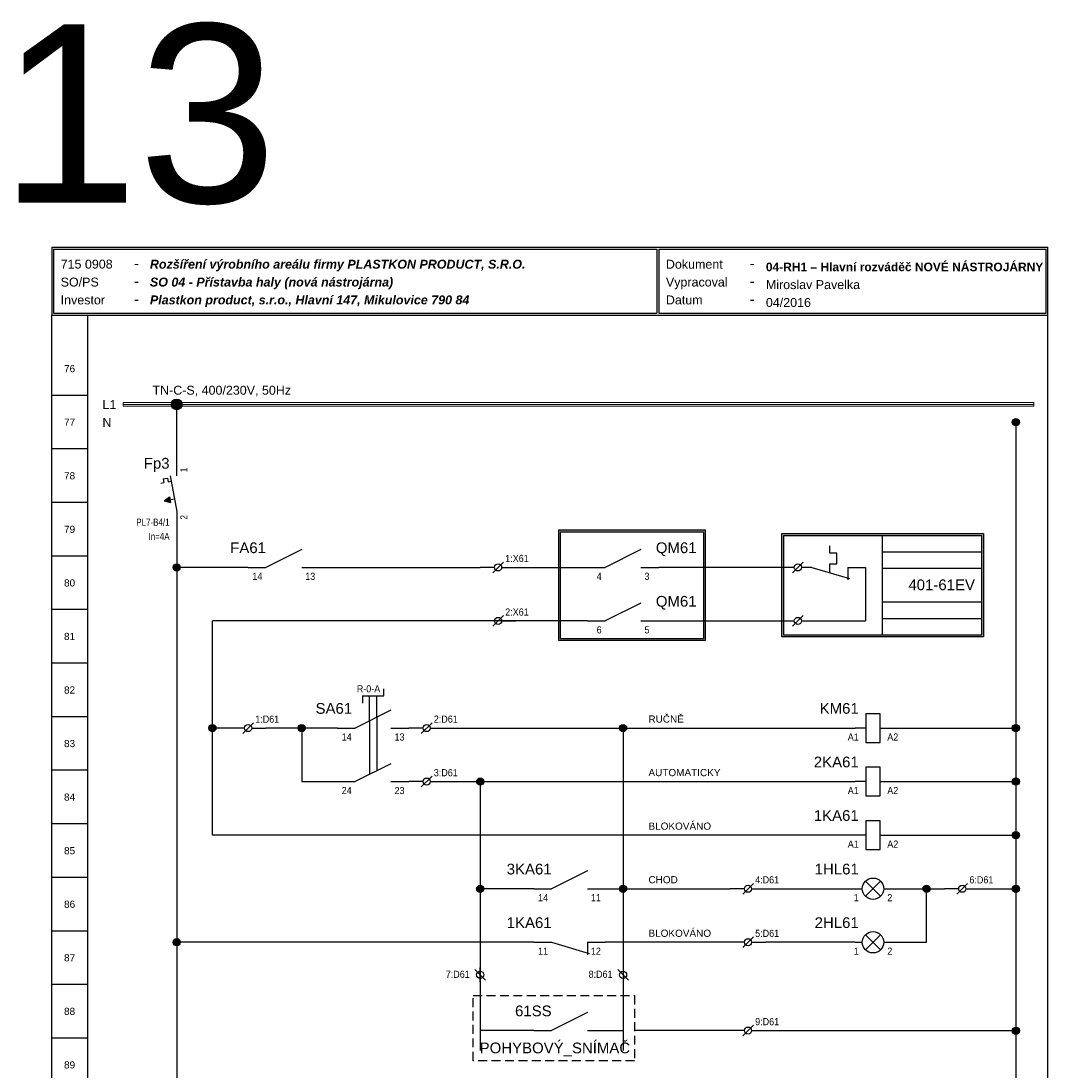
# Model space of a CAD drawing. Extents: x -1130 to 2703, y 1069 to 2560.
# Tile 20 of 31: x 1719 to 2007, y 1242 to 1536. Entities that reach past the tile are written whole.
import ezdxf
from ezdxf.enums import TextEntityAlignment as Align

# ---------------------------------------------------------------- set-up
doc = ezdxf.new("R2010")
doc.units = 0
doc.header["$MEASUREMENT"] = 0
doc.linetypes.add('DASHED2', pattern=[0.375, 0.25, -0.125])
for name, color, linetype in [('1-KRESBA', 7, 'Continuous'), ('__10-Popisy', 220, 'Continuous'), ('__Bílá', 7, 'Continuous'), ('__Oranžová', 30, 'Continuous'), ('__Rudá 010', 10, 'Continuous'), ('__Svmodrá', 4, 'Continuous'), ('__Vínová 220', 220, 'Continuous'), ('__Černá 250', 7, 'Continuous')]:
    doc.layers.add(name, color=color, linetype=linetype)
doc.styles.add('Arial', font='arial.ttf')

# ---------------------------------------------------------------- blocks, each defined once
blk = doc.blocks.new('RADKY01')
at = {"layer": '__Bílá'}
for p, q in [((15, -405), (15, -20)), ((25, -20), (25, -405)), ((294, -405), (294, -20)), ((25, -42.5), (15, -42.5)), ((25, -57.5), (15, -57.5)), ((25, -72.5), (15, -72.5)), ((25, -87.5), (15, -87.5)), ((25, -102.5), (15, -102.5)), ((25, -117.5), (15, -117.5)), ((25, -132.5), (15, -132.5)), ((25, -147.5), (15, -147.5)), ((25, -162.5), (15, -162.5)), ((25, -177.5), (15, -177.5)), ((25, -192.5), (15, -192.5)), ((25, -207.5), (15, -207.5)), ((25, -222.5), (15, -222.5)), ((25, -237.5), (15, -237.5)), ((25, -252.5), (15, -252.5)), ((25, -267.5), (15, -267.5)), ((25, -282.5), (15, -282.5)), ((25, -297.5), (15, -297.5)), ((25, -312.5), (15, -312.5)), ((25, -327.5), (15, -327.5)), ((25, -342.5), (15, -342.5)), ((25, -357.5), (15, -357.5)), ((25, -372.5), (15, -372.5)), ((25, -387.5), (15, -387.5))]:
    blk.add_line(p, q, dxfattribs=at)
at = {"layer": '__Bílá', "style": 'Arial'}
for tag, p in [('L01', (20, -36)), ('L02', (20, -51)), ('L03', (20, -66)), ('L04', (20, -81)), ('L05', (20, -96)), ('L06', (20, -111)), ('L07', (20, -126)), ('L08', (20, -141)), ('L09', (20, -156)), ('L10', (20, -171)), ('L11', (20, -186)), ('L12', (20, -201)), ('L13', (20, -216)), ('L14', (20, -231)), ('L15', (20, -246)), ('L16', (20, -261)), ('L17', (20, -276)), ('L18', (20, -291)), ('L19', (20, -306)), ('L20', (20, -321)), ('L21', (20, -336)), ('L22', (20, -351)), ('L23', (20, -366)), ('L24', (20, -381)), ('L25', (20, -396))]:
    blk.add_attdef(tag, text='', height=2, dxfattribs=at).set_placement(p, align=Align.CENTER)
blk = doc.blocks.new('L0001A02')
at = {"linetype": 'Continuous'}
h = blk.add_hatch(color=256, dxfattribs=at)
edge = h.paths.add_edge_path()
edge.add_arc((0, 0), 1.5, 0, 360)
blk.add_circle((0, 0), 1.5)
blk = doc.blocks.new('FEVA1462')
blk.add_hatch(color=256).paths.add_polyline_path([(-3.5, -2), (-2.06, -0.92), (-1.772, -2.504)])
for p, q in [((0, 5), (0, 10)), ((-4.448, 2.964), (-3.568, 3.124)), ((-3.752, 4.136), (-2.564, 4.352)), ((-3.752, 4.136), (-3.568, 3.124)), ((-2.564, 4.352), (-2.38, 3.34)), ((-2.38, 3.34), (-1.544, 3.492)), ((-1.818, 5), (0, -5)), ((-3.5, -2), (-2.06, -0.92)), ((-3.5, -2), (-0.64, -1.48)), ((-3.5, -2), (-1.772, -2.504)), ((-2.06, -0.92), (-1.772, -2.504)), ((0, -5), (0, -10))]:
    blk.add_line(p, q)
at = {"style": 'Arial'}
blk.add_attdef('POPIS', text='', height=3, dxfattribs=at).set_placement((-2, 7), align=Align.RIGHT)
at = {"style": 'Arial', "width": 0.8}
blk.add_attdef('NO1', (3, 6), '', height=2, rotation=90, dxfattribs=at)
for tag, p in [('TYP', (-2, -9)), ('PROUD', (-2, -13)), ('DOPLŇ1', (-2, -17)), ('DOPLŇ2', (-2, -21))]:
    blk.add_attdef(tag, text='', height=2, dxfattribs=at).set_placement(p, align=Align.RIGHT)
blk.add_attdef('CO1', text='', height=2, rotation=90, dxfattribs=at).set_placement((3, -6), align=Align.RIGHT)
blk = doc.blocks.new('L0001A01')
h = blk.add_hatch(color=256)
edge = h.paths.add_edge_path()
edge.add_arc((0, 0), 1, 0, 360)
blk.add_circle((0, 0), 1)
blk = doc.blocks.new('L0006A01')
for p, q in [((5, 5), (-5, 0)), ((-10, 0), (-5, 0)), ((5, 0), (10, 0))]:
    blk.add_line(p, q)
at = {"style": 'Arial', "flags": 8}
blk.add_attdef('POPIS', text='', height=3, dxfattribs=at).set_placement((-5, 4), align=Align.RIGHT)
at = {"style": 'Arial', "width": 0.9}
blk.add_attdef('CO', text='', height=2, dxfattribs=at).set_placement((-6, -3.5), align=Align.RIGHT)
blk.add_attdef('NO', (6, -3.5), '', height=2, dxfattribs=at)
blk = doc.blocks.new('L0007A01')
for p, q in [((-1, 0), (-5, 0)), ((-1.5, -1.5), (1.5, 1.5)), ((1, 0), (5, 0))]:
    blk.add_line(p, q)
blk.add_circle((0, 0), 1)
at = {"style": 'Arial', "width": 0.9, "flags": 8}
for tag, p in [('1', (-2, 1.5)), ('3', (-2, -3.5))]:
    blk.add_attdef(tag, text='', height=2, dxfattribs=at).set_placement(p, align=Align.RIGHT)
for tag, p in [('2', (2, 1.5)), ('4', (2, -3.5))]:
    blk.add_attdef(tag, p, '', height=2, dxfattribs=at)
blk = doc.blocks.new('L0006A11')
for p, q in [((-3, 9), (3, 9)), ((-3, 9), (-3, 7)), ((-1, 2), (-1, 9)), ((1, 3), (1, 9)), ((3, 9), (3, 11)), ((5, 5), (-5, 0)), ((-10, 0), (-5, 0)), ((5, 0), (10, 0))]:
    blk.add_line(p, q)
at = {"style": 'Arial', "width": 0.9}
for tag, p in [('POLOHY', (2, 10)), ('CO', (-6, -3.5))]:
    blk.add_attdef(tag, text='', height=2, dxfattribs=at).set_placement(p, align=Align.RIGHT)
at = {"style": 'Arial', "flags": 8}
blk.add_attdef('POPIS', (7, 4), '', height=3, dxfattribs=at)
at = {"style": 'Arial', "width": 0.9}
blk.add_attdef('NO', (6, -3.5), '', height=2, dxfattribs=at)
blk = doc.blocks.new('L0006A04')
for p, q in [((2, 4), (-2, 4)), ((-2, 4), (-2, -4)), ((2, -4), (2, 4)), ((-2, 0), (-5, 0)), ((2, 0), (5, 0)), ((-2, -4), (2, -4))]:
    blk.add_line(p, q)
at = {"style": 'Arial', "flags": 8}
blk.add_attdef('POPIS', text='', height=3, dxfattribs=at).set_placement((-4, 4), align=Align.RIGHT)
at = {"style": 'Arial', "width": 0.9}
blk.add_attdef('A1', text='', height=2, dxfattribs=at).set_placement((-4, -3.5), align=Align.RIGHT)
blk.add_attdef('A2', (4, -3.5), '', height=2, dxfattribs=at)
blk = doc.blocks.new('L0006A05')
for p, q in [((-5, 0), (-3, 0)), ((2.12, -2.12), (-2.12, 2.12)), ((2.12, 2.12), (-2.12, -2.12)), ((3, 0), (5, 0))]:
    blk.add_line(p, q)
blk.add_circle((0, 0), 3)
at = {"style": 'Arial', "flags": 8}
blk.add_attdef('POPIS', text='', height=3, dxfattribs=at).set_placement((-4, 4), align=Align.RIGHT)
at = {"style": 'Arial', "width": 0.9}
blk.add_attdef('1', text='', height=2, dxfattribs=at).set_placement((-4, -3.5), align=Align.RIGHT)
blk.add_attdef('2', (4, -3.5), '', height=2, dxfattribs=at)
blk = doc.blocks.new('L0006A07')
for p, q in [((-10, 0), (-5, 0)), ((-5, 0), (5.5, -3.15)), ((5, 0), (10, 0)), ((5, 0), (5, -3.5))]:
    blk.add_line(p, q)
at = {"style": 'Arial', "flags": 8}
blk.add_attdef('POPIS', text='', height=3, dxfattribs=at).set_placement((-5, 4), align=Align.RIGHT)
at = {"style": 'Arial', "width": 0.9}
blk.add_attdef('CO', text='', height=2, dxfattribs=at).set_placement((-6, -3.5), align=Align.RIGHT)
blk.add_attdef('NC', (6, -3.5), '', height=2, dxfattribs=at)

msp = doc.modelspace()

# ---------------------------------------------------------------- hatches: boundary and pattern name
at = {"layer": '1-KRESBA', "linetype": 'Continuous'}
h = msp.add_hatch(color=250, dxfattribs=at)
h.paths.add_polyline_path([(1870.06, 1393.41), (1911.06, 1393.41), (1911.06, 1362.41), (1870.06, 1362.41)])
h.paths.add_polyline_path([(1870.56, 1392.91), (1910.56, 1392.91), (1910.56, 1362.91), (1870.56, 1362.91)], flags=16)
at = {"layer": '__Černá 250'}
h = msp.add_hatch(color=256, dxfattribs=at)
h.paths.add_polyline_path([(1932.56, 1392.36), (1988.97, 1392.36), (1988.97, 1363.46), (1932.56, 1363.46)])
h.paths.add_polyline_path([(1933.06, 1391.86), (1988.47, 1391.86), (1988.47, 1363.96), (1933.06, 1363.96)], flags=16)

# ---------------------------------------------------------------- linework, layer by layer
for p, q in [((1848.06, 1266.81), (1848.06, 1270.81)), ((1846.56, 1270.29), (1849.56, 1267.29)), ((1848.06, 1270.37), (1848.06, 1266.37)), ((1886.56, 1270.29), (1889.56, 1267.29)), ((1878.06, 1258.2), (1868.06, 1253.2)), ((1863.06, 1253.2), (1868.06, 1253.2)), ((1878.06, 1253.2), (1883.06, 1253.2))]:
    msp.add_line(p, q)
for centre in [(1848.06, 1268.79), (1888.06, 1268.79)]:
    msp.add_circle(centre, 1)
at = {"layer": '1-KRESBA'}
for p, q in [((1763.06, 1413.57), (1763.06, 1428.57)), ((1998.06, 1423.57), (1998.06, 1087.56)), ((1763.06, 1393.57), (1763.06, 1093.57)), ((1783.06, 1382.91), (1763.06, 1382.91)), ((1803.06, 1382.91), (1848.06, 1382.91)), ((1858.06, 1382.91), (1878.06, 1382.91)), ((1936.02, 1382.91), (1898.06, 1382.91)), ((1858.06, 1367.91), (1773.06, 1367.91)), ((1773.06, 1307.91), (1773.06, 1367.91)), ((1878.06, 1367.91), (1858.06, 1367.91)), ((1898.06, 1367.91), (1936.02, 1367.91)), ((1778.06, 1337.91), (1773.06, 1337.91)), ((1808.06, 1337.91), (1788.06, 1337.91)), ((1798.06, 1337.91), (1798.06, 1322.91)), ((1838.06, 1337.91), (1953.06, 1337.91)), ((1888.06, 1337.91), (1888.06, 1292.91)), ((1963.06, 1337.91), (1998.06, 1337.91)), ((1798.06, 1322.91), (1808.06, 1322.91)), ((1838.06, 1322.91), (1953.06, 1322.91)), ((1848.06, 1322.91), (1848.06, 1292.91)), ((1963.06, 1322.91), (1998.06, 1322.91)), ((1953.06, 1307.91), (1773.06, 1307.91)), ((1963.06, 1307.91), (1998.06, 1307.91)), ((1863.06, 1292.91), (1848.06, 1292.91)), ((1848.06, 1292.91), (1848.06, 1247.64)), ((1883.06, 1292.91), (1918.06, 1292.91)), ((1888.06, 1292.91), (1888.06, 1247.64)), ((1928.06, 1292.91), (1953.06, 1292.91)), ((1963.06, 1292.91), (1978.06, 1292.91)), ((1973.06, 1277.91), (1973.06, 1292.91)), ((1988.06, 1292.91), (1998.06, 1292.91)), ((1863.06, 1277.91), (1763.06, 1277.91)), ((1768.06, 1277.91), (1763.06, 1277.91)), ((1918.06, 1277.91), (1883.06, 1277.91)), ((1953.06, 1277.91), (1928.06, 1277.91)), ((1963.06, 1277.91), (1973.06, 1277.91)), ((1863.06, 1253.2), (1848.06, 1253.2)), ((1883.06, 1253.2), (1888.06, 1253.2)), ((1918.06, 1253.18), (1891.26, 1253.18)), ((1928.06, 1253.18), (1998.06, 1253.18))]:
    msp.add_line(p, q, dxfattribs=at)
at = {"layer": '1-KRESBA', "color": 250, "linetype": 'Continuous'}
for p, q in [((1960.58, 1391.86), (1960.58, 1363.96)), ((1945.97, 1386.91), (1945.97, 1388.91)), ((1947.97, 1386.91), (1945.97, 1386.91)), ((1947.97, 1383.91), (1947.97, 1386.91)), ((1988.47, 1387.21), (1960.58, 1387.21)), ((1935.52, 1381.41), (1938.52, 1384.41)), ((1940.97, 1382.91), (1938.02, 1382.91)), ((1940.97, 1382.91), (1951.47, 1379.76)), ((1945.97, 1383.91), (1947.97, 1383.91)), ((1945.97, 1381.41), (1945.97, 1383.91)), ((1950.97, 1382.91), (1950.97, 1379.41)), ((1950.97, 1382.91), (1955.97, 1382.91)), ((1955.97, 1382.91), (1955.97, 1367.91)), ((1988.47, 1382.56), (1960.58, 1382.56)), ((1960.58, 1373.26), (1988.47, 1373.26)), ((1935.52, 1366.41), (1938.52, 1369.41)), ((1938.02, 1367.91), (1955.97, 1367.91)), ((1960.58, 1368.61), (1988.47, 1368.61))]:
    msp.add_line(p, q, dxfattribs=at)
for points in [[(1870.06, 1393.41), (1911.06, 1393.41), (1911.06, 1362.41), (1870.06, 1362.41)], [(1870.56, 1392.91), (1910.56, 1392.91), (1910.56, 1362.91), (1870.56, 1362.91)]]:
    msp.add_lwpolyline(points, close=True, dxfattribs=at)
at = {"layer": '1-KRESBA', "linetype": 'DASHED2', "ltscale": 10}
msp.add_lwpolyline([(1846.1, 1262.99), (1891.26, 1262.99), (1891.26, 1244.75), (1846.1, 1244.75)], close=True, dxfattribs=at)
at = {"layer": '1-KRESBA', "color": 250, "linetype": 'Continuous'}
for centre in [(1937.02, 1382.91), (1937.02, 1367.91)]:
    msp.add_circle(centre, 1, dxfattribs=at)
at = {"layer": '__Bílá'}
for p, q in [((1728.06, 1472.57), (1728.06, 1453.57)), ((1728.06, 1472.57), (2007.06, 1472.57)), ((1728.56, 1472.07), (1728.56, 1454.07)), ((1728.56, 1472.07), (1897.56, 1472.07)), ((1897.56, 1472.07), (1897.56, 1454.07)), ((1898.06, 1472.07), (1898.06, 1454.07)), ((1898.06, 1472.07), (2006.56, 1472.07)), ((2006.56, 1454.07), (2006.56, 1472.07)), ((2007.06, 1453.57), (2007.06, 1472.57)), ((1728.06, 1453.57), (2007.06, 1453.57)), ((1728.56, 1454.07), (1897.56, 1454.07)), ((1898.06, 1454.07), (2006.56, 1454.07))]:
    msp.add_line(p, q, dxfattribs=at)
at = {"layer": '__Oranžová', "lineweight": 0}
for p, q in [((1748.06, 1429.07), (1748.06, 1428.57)), ((1748.06, 1429.07), (2003.06, 1429.07)), ((1748.06, 1428.07), (1748.06, 1428.57)), ((1748.06, 1428.57), (2003.06, 1428.57)), ((1748.06, 1428.07), (2003.06, 1428.07)), ((2003.06, 1429.07), (2003.06, 1428.57)), ((2003.06, 1428.07), (2003.06, 1428.57))]:
    msp.add_line(p, q, dxfattribs=at)
at = {"layer": '__Černá 250'}
for p, q in [((1817.06, 1339.91), (1817.06, 1324.91)), ((1819.06, 1340.91), (1819.06, 1325.91))]:
    msp.add_line(p, q, dxfattribs=at)
for points in [[(1932.56, 1392.36), (1988.97, 1392.36), (1988.97, 1363.46), (1932.56, 1363.46)], [(1933.06, 1391.86), (1988.47, 1391.86), (1988.47, 1363.96), (1933.06, 1363.96)]]:
    msp.add_lwpolyline(points, close=True, dxfattribs=at)

# ---------------------------------------------------------------- block references
at = {"layer": '1-KRESBA', "color": 2, "linetype": 'Continuous'}
msp.add_blockref('RADKY01', (1713.06, 1473.57), dxfattribs=at).add_auto_attribs({'L01': '76', 'L02': '77', 'L03': '78', 'L04': '79', 'L05': '80', 'L06': '81', 'L07': '82', 'L08': '83', 'L09': '84', 'L10': '85', 'L11': '86', 'L12': '87', 'L13': '88', 'L14': '89', 'L15': '90', 'L16': '91', 'L17': '92', 'L18': '93', 'L19': '94', 'L20': '95', 'L21': '96', 'L22': '97', 'L23': '98', 'L24': '99', 'L25': '100'})
at = {"layer": '1-KRESBA'}
for name, p in [('L0001A02', (1763.06, 1428.57)), ('L0001A01', (1998.06, 1423.57))]:
    msp.add_blockref(name, p, dxfattribs=at)
at = {"layer": '1-KRESBA', "color": 250, "linetype": 'Continuous'}
for p in [(1763.06, 1382.91), (1773.06, 1337.91), (1798.06, 1337.91), (1888.06, 1337.91), (1998.06, 1337.91), (1848.06, 1322.91), (1998.06, 1322.91), (1998.06, 1307.91), (1848.06, 1292.86), (1888.06, 1292.91), (1973.06, 1292.91), (1998.06, 1292.91), (1763.06, 1277.91), (1998.06, 1253.14)]:
    msp.add_blockref('L0001A01', p, dxfattribs=at)
at = {"layer": '__Černá 250'}
for name, p, values in [('FEVA1462', (1763.06, 1403.57), {'POPIS': 'Fp3', 'TYP': 'PL7-B4/1', 'PROUD': 'In=4A', 'CO1': '2', 'NO1': '1'}), ('L0006A01', (1793.06, 1382.91), {'POPIS': 'FA61', 'CO': '14', 'NO': '13'}), ('L0007A01', (1853.06, 1382.91), {'2': '1:X61'}), ('L0007A01', (1853.06, 1367.91), {'2': '2:X61'}), ('L0006A04', (1958.06, 1337.91), {'POPIS': 'KM61', 'A1': 'A1', 'A2': 'A2'}), ('L0007A01', (1783.06, 1337.91), {'2': '1:D61'}), ('L0007A01', (1833.06, 1337.91), {'2': '2:D61'}), ('L0006A04', (1958.06, 1322.91), {'POPIS': '2KA61', 'A1': 'A1', 'A2': 'A2'}), ('L0006A01', (1818.06, 1322.91), {'CO': '24', 'NO': '23'}), ('L0007A01', (1833.06, 1322.91), {'2': '3:D61'}), ('L0006A04', (1958.06, 1307.91), {'POPIS': '1KA61', 'A1': 'A1', 'A2': 'A2'}), ('L0006A01', (1873.06, 1292.91), {'POPIS': '3KA61', 'CO': '14', 'NO': '11'}), ('L0006A05', (1958.06, 1292.91), {'POPIS': '1HL61', '1': '1', '2': '2'}), ('L0007A01', (1923.06, 1292.91), {'2': '4:D61'}), ('L0007A01', (1983.06, 1292.91), {'2': '6:D61'}), ('L0006A07', (1873.06, 1277.91), {'POPIS': '1KA61', 'CO': '11', 'NC': '12'}), ('L0006A05', (1958.06, 1277.91), {'POPIS': '2HL61', '1': '1', '2': '2'}), ('L0007A01', (1923.06, 1277.91), {'2': '5:D61'}), ('L0007A01', (1923.06, 1253.18), {'2': '9:D61'})]:
    msp.add_blockref(name, p, dxfattribs=at).add_auto_attribs(values)
ref = msp.add_blockref('L0006A01', (1888.06, 1382.91), dxfattribs=at)
ref.add_attrib('POPIS', 'QM61', dxfattribs={"layer": '0', "height": 3, "style": 'Arial', "flags": 8}).set_placement((1908.65, 1386.91), align=Align.RIGHT)
ref.add_attrib('CO', '4', dxfattribs={"layer": '0', "height": 2, "style": 'Arial', "width": 0.9}).set_placement((1882.06, 1379.41), align=Align.RIGHT)
ref.add_attrib('NO', '3', (1894.06, 1379.41), dxfattribs={"layer": '0', "height": 2, "style": 'Arial', "width": 0.9})
ref = msp.add_blockref('L0006A01', (1888.06, 1367.91), dxfattribs=at)
ref.add_attrib('POPIS', 'QM61', dxfattribs={"layer": '0', "height": 3, "style": 'Arial', "flags": 8}).set_placement((1908.65, 1371.91), align=Align.RIGHT)
ref.add_attrib('CO', '6', dxfattribs={"layer": '0', "height": 2, "style": 'Arial', "width": 0.9}).set_placement((1882.06, 1364.41), align=Align.RIGHT)
ref.add_attrib('NO', '5', (1894.06, 1364.41), dxfattribs={"layer": '0', "height": 2, "style": 'Arial', "width": 0.9})
ref = msp.add_blockref('L0006A11', (1818.06, 1337.91), dxfattribs=at)
ref.add_attrib('POPIS', 'SA61', (1801.95, 1341.91), dxfattribs={"layer": '0', "height": 3, "style": 'Arial', "flags": 8})
ref.add_attrib('POLOHY', 'R-0-A', dxfattribs={"layer": '0', "height": 2, "style": 'Arial', "width": 0.9}).set_placement((1820.06, 1347.91), align=Align.RIGHT)
ref.add_attrib('CO', '14', dxfattribs={"layer": '0', "height": 2, "style": 'Arial', "width": 0.9}).set_placement((1812.06, 1334.41), align=Align.RIGHT)
ref.add_attrib('NO', '13', (1824.06, 1334.41), dxfattribs={"layer": '0', "height": 2, "style": 'Arial', "width": 0.9})

# ---------------------------------------------------------------- texts
at = {"style": 'Arial', "width": 0.9, "flags": 8}
for tag, p in [('7:D61', (1845.12, 1267.95)), ('8:D61', (1885.12, 1267.95))]:
    msp.add_attdef(tag, text='', height=2, dxfattribs=at).set_placement(p, align=Align.RIGHT)
at = {"style": 'Arial', "flags": 8}
for tag, p in [('61SS', (1868.06, 1257.2)), ('POHYBOVÝ_SNÍMAČ', (1890.05, 1246.82))]:
    msp.add_attdef(tag, text='', height=3, dxfattribs=at).set_placement(p, align=Align.RIGHT)
at = {"layer": '1-KRESBA', "color": 250, "linetype": 'Continuous', "style": 'Arial'}
for s, p in [('RUČNĚ', (1895.17, 1339.44)), ('AUTOMATICKY', (1895.17, 1324.44)), ('BLOKOVÁNO', (1895.17, 1309.44)), ('CHOD', (1895.17, 1294.44)), ('BLOKOVÁNO', (1895.17, 1279.44))]:
    msp.add_text(s, height=2, dxfattribs=at).set_placement(p)
at = {"layer": '__10-Popisy', "style": 'Arial'}
msp.add_text('13', height=50, dxfattribs=at).set_placement((1713.45, 1485.05))
at = {"layer": '__Bílá', "style": 'Arial'}
for s, height, p in [('-', 3, (1751.06, 1466.57)), ('Dokument', 2.5, (1900.06, 1466.57)), ('-', 3, (1923.56, 1466.57)), ('SO/PS', 2.5, (1730.56, 1461.57)), ('-', 3, (1751.06, 1461.57)), ('Vypracoval', 2.5, (1900.06, 1461.57)), ('-', 3, (1923.56, 1461.57)), ('Investor', 2.5, (1730.56, 1456.57)), ('Datum', 2.5, (1900.06, 1456.57)), ('-', 3, (1751.06, 1456.57)), ('-', 3, (1923.56, 1456.57))]:
    msp.add_text(s, height=height, dxfattribs=at).set_placement(p)
at = {"layer": '__Oranžová', "lineweight": 0, "style": 'Arial'}
for s, p in [('TN-C-S, 400/230V, 50Hz', (1756.27, 1431.28)), ('L1', (1742.27, 1427.25))]:
    msp.add_text(s, height=2.5, dxfattribs=at).set_placement(p)
at = {"layer": '__Rudá 010', "style": 'Arial'}
msp.add_text('401-61EV', height=3, dxfattribs=at).set_placement((1967.97, 1376.52))
at = {"layer": '__Svmodrá', "style": 'Arial'}
msp.add_text('N', height=2.5, dxfattribs=at).set_placement((1742.27, 1422.25))
at = {"layer": '__Vínová 220', "char_height": 2.5, "attachment_point": 7, "style": 'Arial'}
for s, insert in [('715 0908\\P', (1730.56, 1466.57)), ('{\\fArial|b1|i1|c238|p34;Rozšíření výrobního areálu firmy PLASTKON PRODUCT, S.R.O.}', (1755.56, 1465.82)), ('{\\fArial|b1|i0|c238|p34;\\H0.96x;04-RH1 – Hlavní rozváděč NOVÉ NÁSTROJÁRNY}\\P', (1928.06, 1465.82)), ('{\\fArial|b1|i1|c238|p34;SO 04 - Přístavba haly (nová nástrojárna)}', (1755.56, 1460.82)), ('Miroslav Pavelka', (1928.06, 1460.82)), ('{\\fArial|b1|i1|c238|p34;Plastkon product, s.r.o., Hlavní 147, Mikulovice 790 84}', (1755.56, 1455.82)), ('04/2016\\P', (1928.06, 1455.82))]:
    msp.add_mtext(s, dxfattribs=dict(at, insert=insert))

doc.saveas('drawing.dxf')
